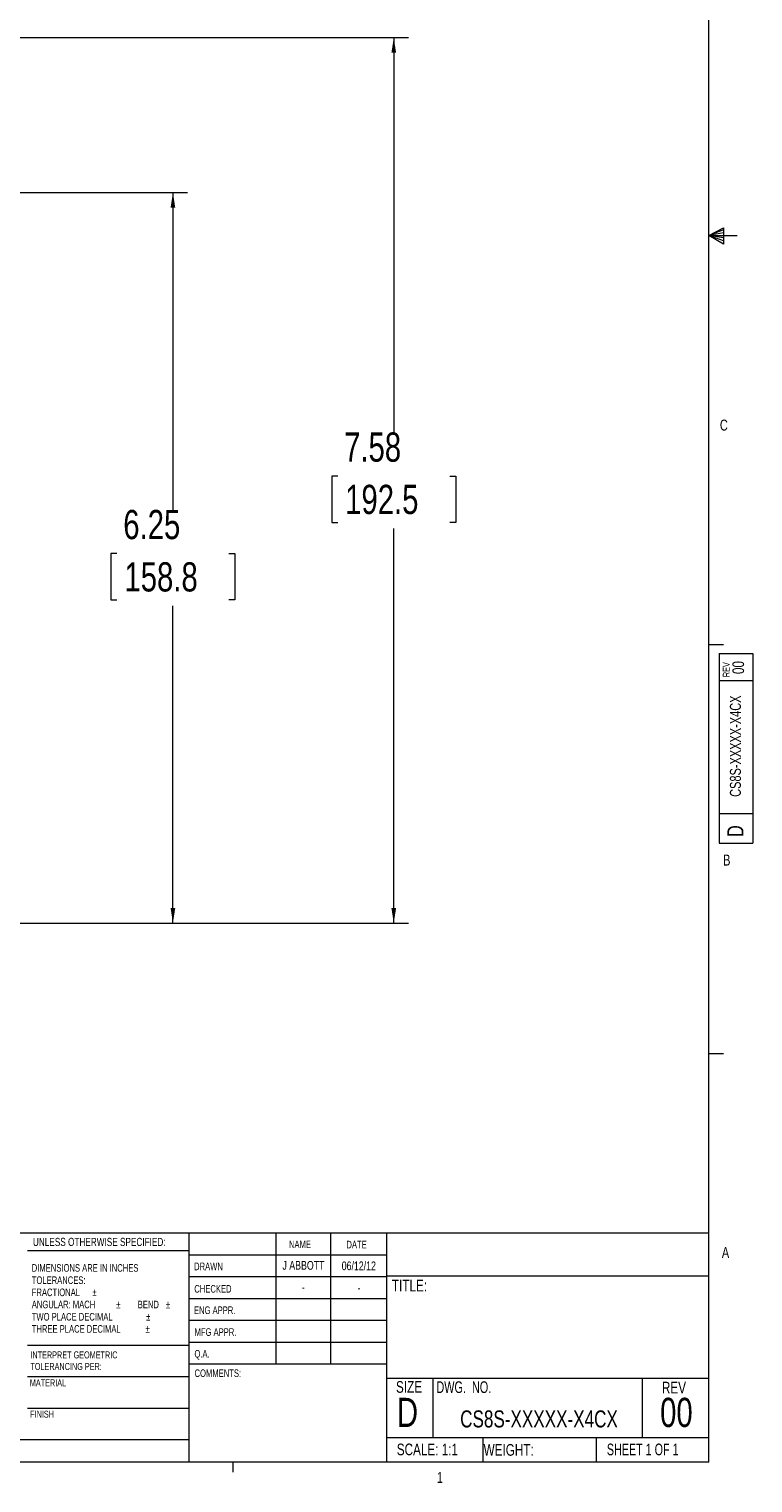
# Model space of a CAD drawing. Header units: inches. Extents: x 0.3 to 33.9, y 0.2 to 21.6.
# Tile 14 of 25: x 27.7 to 33.9, y 0.2 to 12.7. Entities that reach past the tile are written whole.
import ezdxf

# ---------------------------------------------------------------- set-up
doc = ezdxf.new("R2010")
doc.units = ezdxf.units.IN
doc.header["$MEASUREMENT"] = 0
doc.layers.add('SLD-0', color=7, linetype='Continuous', lineweight=15)
doc.styles.add('SLDTEXTSTYLE0', font='TXT', dxfattribs={"width": 0.75})
doc.styles.add('SLDTEXTSTYLE1', font='TXT', dxfattribs={"width": 0.6875})
doc.styles.add('SLDTEXTSTYLE2', font='TXT', dxfattribs={"width": 0.694444})
doc.dimstyles.new('SLDDIMSTYLE0', dxfattribs={"dimtxt": 0.25, "dimasz": 0.13, "dimexe": 0, "dimexo": 0.0625, "dimgap": 0.0625, "dimtad": 0, "dimtih": 1, "dimtoh": 1, "dimrnd": 1e-09, "dimzin": 12, "dimdsep": 46, "dimtxsty": 'SLDTEXTSTYLE0', "dimsah": 1, "dimcen": 0.09, "dimadec": 0, "dimazin": 3, "dimtfac": 1, "dimtofl": 0, "dimtmove": 0, "dimatfit": 3, "dimfxl": 1, "dimfrac": 2, "dimtolj": 1, "dimtzin": 12, "dimarcsym": 0})

# ---------------------------------------------------------------- blocks, each defined once
blk = doc.blocks.new('SW_NOTE_0')
at = {"color": 0, "linetype": 'Continuous', "lineweight": 0, "char_height": 0.06, "attachment_point": 1, "style": 'SLDTEXTSTYLE0'}
for s, insert in [('INTERPRET GEOMETRIC', (0, 0.077)), ('TOLERANCING PER:', (0, -0.022))]:
    blk.add_mtext(s, dxfattribs=dict(at, insert=insert))
blk = doc.blocks.new('SW_NOTE_1')
at = {"color": 0, "linetype": 'Continuous', "lineweight": 0, "char_height": 0.065, "attachment_point": 1, "style": 'SLDTEXTSTYLE0'}
for s, insert in [('DIMENSIONS ARE IN INCHES', (0, 0.084)), ('TOLERANCES:', (0, -0.021)), ('FRACTIONAL', (0, -0.125)), ('%%p', (0.518, -0.125)), ('ANGULAR: MACH', (0, -0.229)), ('%%p', (0.723, -0.229)), ('BEND', (0.907, -0.229)), ('%%p', (1.148, -0.229)), ('TWO PLACE DECIMAL', (0, -0.334)), ('%%p', (0.979, -0.334)), ('THREE PLACE DECIMAL', (0, -0.438)), ('%%p', (0.974, -0.438))]:
    blk.add_mtext(s, dxfattribs=dict(at, insert=insert))
blk = doc.blocks.new('_D_10')
at = {"layer": 'SLD-0'}
for p, q in [((27.236, 11.279), (29.061, 11.279)), ((28.936, 11.279), (28.936, 8.563)), ((28.457, 8.189), (28.406, 8.189)), ((28.406, 8.189), (28.406, 7.792)), ((29.415, 8.189), (29.466, 8.189)), ((29.466, 8.189), (29.466, 7.792)), ((28.406, 7.792), (28.457, 7.792)), ((28.936, 5.025), (28.936, 7.741)), ((29.466, 7.792), (29.415, 7.792)), ((26.866, 5.025), (29.061, 5.025))]:
    blk.add_line(p, q, dxfattribs=at)
for points in [[(28.936, 11.279), (28.916, 11.149), (28.956, 11.149)], [(28.936, 5.025), (28.956, 5.155), (28.916, 5.155)]]:
    blk.add_solid(points, dxfattribs=at)
at = {"layer": 'SLD-0', "char_height": 0.25, "attachment_point": 1, "style": 'SLDTEXTSTYLE0'}
for s, insert in [('6.25', (28.511, 8.562, -2.447)), ('158.8', (28.521, 8.114, -2.447))]:
    blk.add_mtext(s, dxfattribs=dict(at, insert=insert))
blk = doc.blocks.new('_D_11')
at = {"layer": 'SLD-0'}
for p, q in [((23.369, 12.605), (30.951, 12.605)), ((30.826, 12.605), (30.826, 9.226)), ((30.347, 8.852), (30.296, 8.852)), ((30.296, 8.852), (30.296, 8.455)), ((31.305, 8.852), (31.356, 8.852)), ((31.356, 8.852), (31.356, 8.455)), ((30.296, 8.455), (30.347, 8.455)), ((30.826, 5.025), (30.826, 8.404)), ((31.356, 8.455), (31.305, 8.455)), ((26.866, 5.025), (30.951, 5.025))]:
    blk.add_line(p, q, dxfattribs=at)
for points in [[(30.826, 12.605), (30.806, 12.475), (30.846, 12.475)], [(30.826, 5.025), (30.846, 5.155), (30.806, 5.155)]]:
    blk.add_solid(points, dxfattribs=at)
at = {"layer": 'SLD-0', "char_height": 0.25, "attachment_point": 1, "style": 'SLDTEXTSTYLE0'}
for s, insert in [('7.58', (30.401, 9.225, -2.447)), ('192.5', (30.41, 8.777, -2.447))]:
    blk.add_mtext(s, dxfattribs=dict(at, insert=insert))

msp = doc.modelspace()

# ---------------------------------------------------------------- linework, layer by layer
at = {"color": 7, "linetype": 'Continuous', "lineweight": 0}
for p, q in [((33.523, 0.411), (33.523, 21.411)), ((33.523, 10.911), (33.647, 10.976)), ((33.647, 10.958), (33.523, 10.911)), ((33.647, 10.976), (33.647, 10.837)), ((33.647, 10.934), (33.523, 10.911)), ((33.647, 10.891), (33.523, 10.911)), ((33.647, 10.865), (33.523, 10.911)), ((33.647, 10.837), (33.523, 10.911)), ((33.523, 10.911), (33.766, 10.911)), ((33.523, 7.411), (33.648, 7.411)), ((33.61, 7.332), (33.9, 7.332)), ((33.61, 7.332), (33.61, 5.709)), ((33.9, 7.332), (33.9, 5.709)), ((33.9, 7.099), (33.61, 7.099)), ((33.61, 5.965), (33.9, 5.965)), ((33.61, 5.709), (33.9, 5.709)), ((33.523, 3.911), (33.648, 3.911)), ((25.714, 2.375), (33.523, 2.375)), ((29.073, 2.375), (29.073, 0.411)), ((29.817, 2.375), (29.817, 1.25)), ((30.285, 2.375), (30.285, 1.25)), ((30.764, 2.375), (30.764, 0.411)), ((29.073, 2.221), (27.691, 2.221)), ((29.073, 2.187), (30.764, 2.187)), ((29.073, 2), (30.764, 2)), ((30.764, 2.008), (33.523, 2.008)), ((29.073, 1.812), (30.764, 1.812)), ((30.764, 1.625), (29.073, 1.625)), ((27.691, 1.414), (29.073, 1.414)), ((30.764, 1.437), (29.073, 1.437)), ((30.764, 1.25), (29.073, 1.25)), ((27.691, 1.144), (29.073, 1.144)), ((30.764, 1.13), (33.523, 1.13)), ((31.16, 1.13), (31.16, 0.623)), ((32.951, 1.13), (32.951, 0.623)), ((27.691, 0.874), (29.073, 0.874)), ((30.764, 0.623), (33.523, 0.623)), ((31.587, 0.623), (31.587, 0.411)), ((32.559, 0.623), (32.559, 0.411)), ((25.714, 0.607), (29.073, 0.607)), ((33.523, 0.411), (0.523, 0.411)), ((29.448, 0.411), (29.448, 0.326))]:
    msp.add_line(p, q, dxfattribs=at)

# ---------------------------------------------------------------- block references
for name, p in [('SW_NOTE_1', (27.728, 2.023)), ('SW_NOTE_0', (27.716, 1.283))]:
    msp.add_blockref(name, p, dxfattribs=at)

# ---------------------------------------------------------------- texts
for s, insert, char_height, attachment_point, style in [('C', (33.617, 9.335), 0.0938, 1, 'SLDTEXTSTYLE0'), ('B', (33.645, 5.612), 0.0938, 1, 'SLDTEXTSTYLE0'), ('UNLESS OTHERWISE SPECIFIED:', (27.738, 2.332), 0.07, 1, 'SLDTEXTSTYLE0'), ('NAME', (29.929, 2.309), 0.065, 1, 'SLDTEXTSTYLE0'), ('DATE', (30.421, 2.307), 0.065, 1, 'SLDTEXTSTYLE0'), ('A', (33.634, 2.253), 0.0938, 1, 'SLDTEXTSTYLE0'), ('DRAWN', (29.117, 2.12), 0.065, 1, 'SLDTEXTSTYLE0'), ('J ABBOTT', (30.053, 2.134), 0.075, 2, 'SLDTEXTSTYLE0'), ('06/12/12', (30.527, 2.13), 0.075, 2, 'SLDTEXTSTYLE0'), ('CHECKED', (29.119, 1.928), 0.065, 1, 'SLDTEXTSTYLE0'), ('-', (30.052, 1.946), 0.075, 2, 'SLDTEXTSTYLE0'), ('-', (30.528, 1.942), 0.075, 2, 'SLDTEXTSTYLE0'), ('TITLE:', (30.81, 1.973), 0.1, 1, 'SLDTEXTSTYLE0'), ('ENG APPR.', (29.116, 1.745), 0.065, 1, 'SLDTEXTSTYLE0'), ('MFG APPR.', (29.121, 1.558), 0.065, 1, 'SLDTEXTSTYLE0'), ('Q.A.', (29.12, 1.372), 0.065, 1, 'SLDTEXTSTYLE0'), ('MATERIAL', (27.711, 1.121), 0.06, 1, 'SLDTEXTSTYLE0'), ('COMMENTS:', (29.121, 1.206), 0.065, 1, 'SLDTEXTSTYLE0'), ('SIZE', (30.845, 1.106), 0.1, 1, 'SLDTEXTSTYLE0'), ('DWG.  NO.', (31.191, 1.104), 0.1, 1, 'SLDTEXTSTYLE2'), ('REV', (33.121, 1.1), 0.1, 1, 'SLDTEXTSTYLE0'), ('D', (30.853, 0.963), 0.25, 1, 'SLDTEXTSTYLE0'), ('00', (33.245, 0.963), 0.25, 2, 'SLDTEXTSTYLE0'), ('FINISH', (27.714, 0.853), 0.06, 1, 'SLDTEXTSTYLE0'), ('CS8S-XXXXX-X4CX', (32.069, 0.855), 0.14583, 2, 'SLDTEXTSTYLE0'), ('SCALE: 1:1', (30.852, 0.571), 0.1, 1, 'SLDTEXTSTYLE0'), ('WEIGHT:', (31.595, 0.567), 0.1, 1, 'SLDTEXTSTYLE0'), ('SHEET 1 OF 1', (32.65, 0.571), 0.1, 1, 'SLDTEXTSTYLE1'), ('1', (31.195, 0.328), 0.0938, 1, 'SLDTEXTSTYLE0')]:
    msp.add_mtext(s, dxfattribs=dict(at, insert=insert, char_height=char_height, attachment_point=attachment_point, style=style))
at = {"color": 7, "linetype": 'Continuous', "lineweight": 0, "rotation": 90, "style": 'SLDTEXTSTYLE0'}
for s, insert, char_height, attachment_point in [('REV', (33.642, 7.131), 0.06, 1), ('00', (33.724, 7.213), 0.1, 2), ('CS8S-XXXXX-X4CX', (33.703, 6.54), 0.09375, 2), ('D', (33.681, 5.763), 0.138, 1)]:
    msp.add_mtext(s, dxfattribs=dict(at, insert=insert, char_height=char_height, attachment_point=attachment_point))

# ---------------------------------------------------------------- dimensions: what is measured, and where the dimension line sits
at = {"layer": 'SLD-0'}
for base, p2, picture, middle in [((30.826, 12.605), (23.319, 12.605), '_D_11', (30.826, 8.815)), ((28.936, 11.279), (27.186, 11.279), '_D_10', (28.936, 8.152))]:
    dim = msp.add_linear_dim(base=base, p1=(26.816, 5.025), p2=p2, angle=90, dimstyle='SLDDIMSTYLE0', dxfattribs=at)
    dim.commit()
    dim.dimension.update_dxf_attribs({"geometry": picture, "text_midpoint": middle, "dimtype": 160})

doc.saveas('drawing.dxf')
